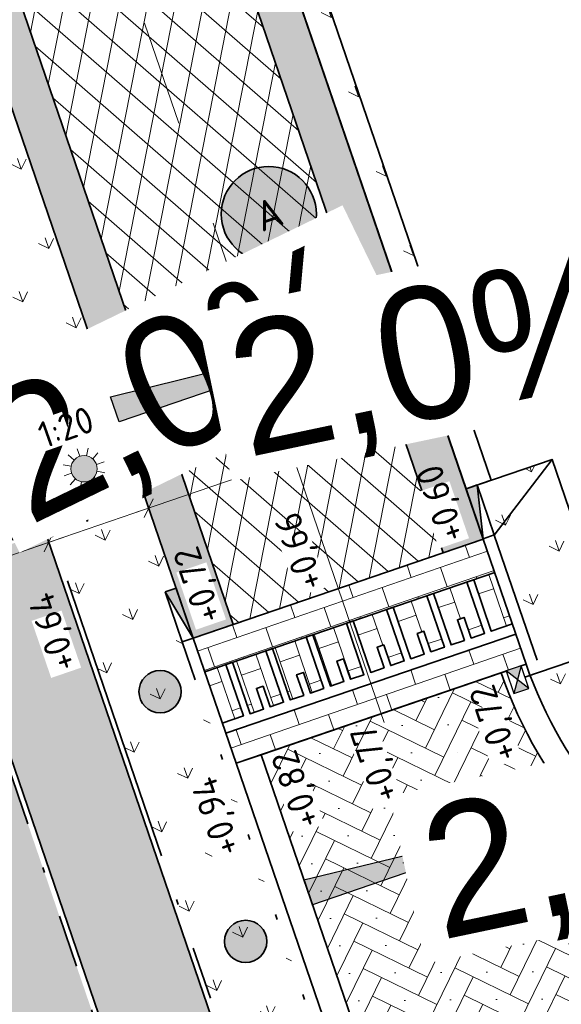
# Model space of a CAD drawing. Header units: metres. Extents: x 264779 to 275389, y 575281 to 580396.
# Tile 145 of 174: x 265520 to 265531, y 576968 to 576987. Entities that reach past the tile are written whole.
import ezdxf
from ezdxf.enums import TextEntityAlignment as Align

# ---------------------------------------------------------------- set-up
doc = ezdxf.new("R2018")
doc.units = ezdxf.units.M
doc.set_wipeout_variables(frame=1)
for name, pattern in [('AM-AS', [16, 10, -2, 2, -2]), ('B-WE-RI-HWA_HUISAANSLUITING_PVC_125-G', [10, 3.25, -0.75, 1.25, -0.75, 1.25, -0.75, 1.25, -0.75]), ('B-WE-VH-KANTOPSLUITING_OPSLUITBAND_[AFMETINGEN1]-G', [10, 5.5, -0.875, 0, -0.875, 1, -0.875, 0, -0.875]), ('B-WE-VH-KANTOPSLUITING_TROTTOIRBAND_RWS_[AFMETINGEN1]-G', [10, 2.5, -1.5, 0, -1.5, 0, -1.5, 0, -1.5, 0, -1.5])]:
    doc.linetypes.add(name, pattern=pattern)
for name, color, linetype, lineweight in [('B-WE-KL-ET_LS_OV_LICHTMAST-S', 252, 'Continuous', 15), ('N-WE-AM-AS-G', 10, 'AM-AS', 18), ('N-WE-GW-BERM-G', 90, 'Continuous', 35), ('N-WE-OG-TOPOGRAFIE-G', 7, 'Continuous', 35), ('N-WE-VH-GOOT_SBS-G', 40, 'Continuous', 35), ('N-WE-VH-KANTOPSLUITING_ELEMENT_EINDVERLOOPBAND_110-220x250-G', 40, 'Continuous', 35), ('N-WE-VH-KANTOPSLUITING_OPSLUITBAND_100x200-G', 60, 'B-WE-VH-KANTOPSLUITING_OPSLUITBAND_[AFMETINGEN1]-G', 35), ('N-WE-VH-KANTOPSLUITING_TROTTOIRBAND_RWS_110-220x250-G', 60, 'B-WE-VH-KANTOPSLUITING_TROTTOIRBAND_RWS_[AFMETINGEN1]-G', 35), ('N-WE-VH-VERHARDING_ASFALT-A', 40, 'Continuous', 18), ('N-WE-VH-VERHARDING_ASFALT-G', 40, 'Continuous', 35), ('N-WE-VH-VERHARDING_ASFALT_SLIJTLAAG-A', 40, 'Continuous', 18), ('N-WE-VH-VERHARDING_BETON-A', 254, 'Continuous', 18), ('N-WE-VH-VERHARDING_STRAATBAKSTEEN_DIKFORMAAT_KEPER-G', 40, 'Continuous', 35), ('N-WE-VH-VERHARDING_STRAATBAKSTEEN_WAALFORMAAT_HALF-G', 40, 'Continuous', 35), ('N-XX-AL-HOOGTELABEL-T25-M', 7, 'Continuous', 25), ('N-XX-AL-TOPOGRAFIE-G', 7, 'Continuous', 35), ('N-XX-AL-VERWIJZING-S', 7, 'Continuous', 25), ('X-XX-AL-AANPIJLING-T25', 7, 'Continuous', 25), ('X-XX-AL-VERKANTING_ÉÉN_OOR-S', 7, 'Continuous', 25)]:
    doc.layers.add(name, color=color, linetype=linetype, lineweight=lineweight)
for name, color, linetype, lineweight, true_color in [('B-WE-KL-TRACE-A', 9, 'Continuous', 13, 0x808080), ('N-GV-GR-GRAS_BERMKRUIDENMENGSEL-A', 7, 'Continuous', 18, 0x00a500), ('N-OI-RI-HWA_KOLKAANSLUITING_PVC_160-G', 150, 'B-WE-RI-HWA_HUISAANSLUITING_PVC_125-G', 35, 0x007fff), ('N-WE-RI-HWA_KOLK-S', 150, 'Continuous', 25, 0x007fff), ('N-WE-VH-VERHARDING_STRAATBAKSTEEN_DIKFORMAAT_HALF_ROOD-PAARS -A', 7, 'Continuous', 18, 0xa45729), ('N-WE-VH-VERHARDING_STRAATBAKSTEEN_DIKFORMAAT_KEPER-ROOD-PAARS-A', 7, 'Continuous', 18, 0xa45729), ('N-WE-VH-VERHARDING_STRAATBAKSTEEN_WAALFORMAAT_HALF_PAARS-BRUIN-A', 7, 'Continuous', 18, 0x66332b)]:
    doc.layers.add(name, color=color, linetype=linetype, lineweight=lineweight, true_color=true_color)
doc.layers.add('X-XX-AL-HULPLAAG-G', color=6, linetype='Continuous', lineweight=18, plot=False)
doc.styles.add('NLCS-ISO', font='NLCS-ISO.ttf')
doc.styles.add('NLCS-ISO-ANNOTATIVE-T25', font='NLCS-ISO.ttf', dxfattribs={"height": 2.5})
doc.styles.add('NLCS-ISO-M1000-T25', font='NLCS-ISO.ttf', dxfattribs={"height": 2.5})
doc.styles.get("Standard").update_dxf_attribs({"font": 'arial.ttf'})
doc.dimstyles.new('NLCS-ANNOTATIVE-T25-SCHRAP', dxfattribs={"dimtxt": 2.5, "dimasz": 1.4, "dimexe": 2, "dimexo": 2, "dimgap": 0.7, "dimtad": 1, "dimzin": 0, "dimtxsty": 'NLCS-ISO-ANNOTATIVE-T25', "dimblk": 'OBLIQUE', "dimcen": 2.5, "dimdle": 2, "dimclrd": 256, "dimclre": 256, "dimclrt": 256, "dimadec": 1, "dimazin": 0, "dimtfac": 1, "dimtofl": 0, "dimtmove": 1, "dimatfit": 0, "dimldrblk": 'OBLIQUE', "dimfxl": 2, "dimfxlon": 1, "dimtfillclr": 256, "dimtolj": 1, "dimtzin": 0, "dimlwd": 18, "dimlwe": 18, "dimarcsym": 0})
pattern_1 = [(109.0885258, (229379.4453, 679350.7839), (-1.011904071, 0.491604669), [0.2109375, -1.380052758]), (64.0885258, (229379.4453, 679350.7839), (-1.011904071, 0.491604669), [0.2109375, -0.9140625]), (154.0885258, (229379.4453, 679350.7839), (-0.491604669, -1.011904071), [0.2109375, -0.9140625])]
pattern_2 = [(109.04055237, (71072.9509, 116806.5882), (-0.930197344, 0.91073834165), [0.388125, -0.388125]), (199.040552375, (71072.95092, 116806.5882), (0.1266208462, -0.3668898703), [])]
pattern_3 = [(63.89148067, (53431.0888, 115509.4455), (-1.01020742, 0.4950817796), []), (63.89148067, (53431.1034, 115509.4029), (-0.50510371, 0.2475408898), [-0.16875, 0.225, -0.16875]), (63.89148067, (53431.118, 115509.3603), (-1.01020742, 0.4950817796), []), (153.89148067, (53431.0888, 115509.4455), (-0.4950817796, -1.01020742), []), (153.89148067, (53431.1034, 115509.4029), (-0.2475408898, -0.50510371), [-0.16875, 0.225, -0.16875]), (153.89148067, (53431.118, 115509.3603), (-0.4950817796, -1.01020742), [])]

# ---------------------------------------------------------------- blocks, each defined once
blk = doc.blocks.new('_Oblique')
at = {"color": 0, "linetype": 'ByBlock', "lineweight": -2}
blk.add_line((-0.5, -0.5), (0.5, 0.5), dxfattribs=at)
blk = doc.blocks.new('*D283')
at = {"layer": 'Defpoints', "color": 0, "transparency": 16777216}
for p in [(265521.039, 576976.943), (265521.039, 576976.943), (265523.774, 576975.128)]:
    blk.add_point(p, dxfattribs=at)
at = {"layer": 'X-XX-AL-AANPIJLING-T25', "lineweight": 18, "transparency": 16777216}
for p, q in [((265523.06, 576977.212), (265522.801, 576977.969)), ((265523.309, 576977.72), (265520.66, 576976.813)), ((265521.039, 576976.943), (265520.909, 576977.321))]:
    blk.add_line(p, q, dxfattribs=at)
at = {"layer": 'X-XX-AL-AANPIJLING-T25', "lineweight": 18, "transparency": 16777216, "xscale": 0.28, "yscale": 0.28, "zscale": 0.28}
for p, rotation in [((265522.931, 576977.59), 18.89148066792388), ((265521.039, 576976.943), 198.8914806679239)]:
    blk.add_blockref('_Oblique', p, dxfattribs=dict(at, rotation=rotation))
at = {"layer": 'X-XX-AL-AANPIJLING-T25', "transparency": 16777216, "insert": (265521.842, 576977.683), "char_height": 0.5, "attachment_point": 5, "rotation": 18.8915, "style": 'NLCS-ISO-ANNOTATIVE-T25', "bg_fill": 3, "box_fill_scale": 1.1, "bg_fill_color": 256, "bg_fill_true_color": 13158600, "bg_fill_transparency": 0}
blk.add_mtext('\\A1;2,00', dxfattribs=at)
blk = doc.blocks.new('*D284')
at = {"layer": 'Defpoints', "color": 0, "transparency": 16777216}
for p in [(265521.039, 576976.943), (265519.146, 576976.295), (265519.146, 576976.295)]:
    blk.add_point(p, dxfattribs=at)
at = {"layer": 'X-XX-AL-AANPIJLING-T25', "lineweight": 18, "transparency": 16777216}
for p, q in [((265521.039, 576976.943), (265520.909, 576977.321)), ((265521.417, 576977.072), (265518.768, 576976.166)), ((265519.146, 576976.295), (265519.017, 576976.674))]:
    blk.add_line(p, q, dxfattribs=at)
at = {"layer": 'X-XX-AL-AANPIJLING-T25', "lineweight": 18, "transparency": 16777216, "xscale": 0.28, "yscale": 0.28, "zscale": 0.28}
for p, rotation in [((265521.039, 576976.943), 18.89148066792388), ((265519.146, 576976.295), 198.8914806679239)]:
    blk.add_blockref('_Oblique', p, dxfattribs=dict(at, rotation=rotation))
at = {"layer": 'X-XX-AL-AANPIJLING-T25', "transparency": 16777216, "insert": (265519.95, 576977.035), "char_height": 0.5, "attachment_point": 5, "rotation": 18.8915, "style": 'NLCS-ISO-ANNOTATIVE-T25', "bg_fill": 3, "box_fill_scale": 1.1, "bg_fill_color": 256, "bg_fill_true_color": 13158600, "bg_fill_transparency": 0}
blk.add_mtext('\\A1;2,00', dxfattribs=at)
blk = doc.blocks.new('*D295')
at = {"layer": 'Defpoints', "color": 0, "transparency": 16777216}
for p in [(265522.931, 576977.59), (265529.261, 576977.006), (265523.774, 576975.128)]:
    blk.add_point(p, dxfattribs=at)
at = {"layer": 'X-XX-AL-AANPIJLING-T25', "lineweight": 18, "transparency": 16777216}
for p, q in [((265528.548, 576979.09), (265528.289, 576979.847)), ((265528.797, 576979.598), (265522.552, 576977.461)), ((265523.06, 576977.212), (265522.801, 576977.969))]:
    blk.add_line(p, q, dxfattribs=at)
at = {"layer": 'X-XX-AL-AANPIJLING-T25', "lineweight": 18, "transparency": 16777216, "xscale": 0.28, "yscale": 0.28, "zscale": 0.28}
for p, rotation in [((265528.418, 576979.468), 18.89148066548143), ((265522.931, 576977.59), 198.8914806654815)]:
    blk.add_blockref('_Oblique', p, dxfattribs=dict(at, rotation=rotation))
at = {"layer": 'X-XX-AL-AANPIJLING-T25', "transparency": 16777216, "insert": (265525.532, 576978.945), "char_height": 0.5, "attachment_point": 5, "rotation": 18.8915, "style": 'NLCS-ISO-ANNOTATIVE-T25', "bg_fill": 3, "box_fill_scale": 1.1, "bg_fill_color": 256, "bg_fill_true_color": 13158600, "bg_fill_transparency": 0}
blk.add_mtext('\\A1;5,80', dxfattribs=at)
blk = doc.blocks.new('*U181')
h = blk.add_hatch(color=256)
h.dxf.hatch_style = 1
h.paths.add_polyline_path([(0, 0.22), (1, 0), (1, 0.22)])
for p, q in [((1, 0), (0, 0.22)), ((0, 0), (0, 0.22)), ((0, 0.22), (1, 0.22)), ((1, 0.22), (1, 0)), ((1, 0), (0, 0))]:
    blk.add_line(p, q)
blk = doc.blocks.new('*U260')
blk.add_wipeout([(-1.125, 0.75), (1.125, 0.75), (1.125, -0.75), (-1.125, -0.75)])
h = blk.add_hatch(color=256)
h.dxf.hatch_style = 1
h.paths.add_polyline_path([(0, 0), (-1.125, 0.75), (-1.125, -0.75)])
h.paths.add_polyline_path([(1.125, -0.75), (1.125, 0.75), (0, 0)])
for p, q in [((-1.125, -0.75), (1.125, 0.75)), ((1.125, -0.75), (-1.125, 0.75))]:
    blk.add_line(p, q)
at = {"flags": 128}
blk.add_lwpolyline([(-1.125, -0.75), (1.125, -0.75), (1.125, 0.75), (-1.125, 0.75)], close=True, dxfattribs=at)
blk = doc.blocks.new('*U248')
h = blk.add_hatch(color=256)
h.dxf.hatch_style = 1
h.paths.add_polyline_path([(25.295, 8.656), (0, 0), (-0.809, 2.365)])
at = {"flags": 128}
blk.add_lwpolyline([(25.295, 8.656), (0, 0), (-0.809, 2.365), (25.295, 8.656)], dxfattribs=at)
at = {"lineweight": 30, "flags": 58}
blk.add_attdef('HELLING', text='', height=2.5, rotation=11.89148, dxfattribs=at).set_placement((9.531, 8.865), align=Align.TOP_LEFT)
blk = doc.blocks.new('*U245')
h = blk.add_hatch(color=256)
h.dxf.hatch_style = 1
h.paths.add_polyline_path([(-9.469, -3.217), (0, 0), (-0.804, 2.367)])
at = {"flags": 128}
blk.add_lwpolyline([(-9.469, -3.217), (0, 0), (-0.804, 2.367), (-9.469, -3.217)], dxfattribs=at)
at = {"lineweight": 30, "flags": 35}
blk.add_attdef('HELLING', text='', height=2.5, rotation=25.76396, dxfattribs=at).set_placement((-4.537, 4.614), align=Align.TOP_RIGHT)
blk = doc.blocks.new('*U246')
h = blk.add_hatch(color=256)
h.dxf.hatch_style = 1
h.paths.add_polyline_path([(27.438, 9.39), (0, 0), (-0.809, 2.365)])
at = {"flags": 128}
blk.add_lwpolyline([(27.438, 9.39), (0, 0), (-0.809, 2.365), (27.438, 9.39)], dxfattribs=at)
at = {"lineweight": 30, "flags": 58}
blk.add_attdef('HELLING', text='', height=2.5, rotation=11.89148, dxfattribs=at).set_placement((9.531, 8.865), align=Align.TOP_LEFT)
blk = doc.blocks.new('SAL-VERWIJZING_VERHARDINGAANDUIDING-SO')
at = {"true_color": 0xffffff}
h = blk.add_hatch(color=7, dxfattribs=at)
edge = h.paths.add_edge_path()
edge.add_arc((0, 0), 4, 0, 360)
at = {"linetype": 'Continuous', "lineweight": 35}
blk.add_circle((0, 0), 4, dxfattribs=at)
at = {"color": 250, "lineweight": 25, "style": 'NLCS-ISO'}
blk.add_attdef('NR', text='', height=2.5, dxfattribs=at).set_placement((0, 0), align=Align.MIDDLE_CENTER)
blk = doc.blocks.new('N-SKL-ET_LS_OV_LICHTMAST_TYPE6-SO')
h = blk.add_hatch(color=255)
h.dxf.hatch_style = 1
h.paths.add_polyline_path([(-1.25, 0, 1), (1.25, 0, 1)])
at = {"flags": 128}
for points in [[(0, 1.25), (0, 2)], [(-1.083, 0.625), (-1.732, 1)], [(-0.625, 1.083), (-1, 1.732)], [(0.625, 1.083), (1, 1.732)], [(1.083, 0.625), (1.732, 1)], [(-1.25, 0), (-2, 0)], [(2, 0), (1.25, 0)], [(-1.732, -1), (-1.083, -0.625)], [(1.732, -1), (1.083, -0.625)], [(-1, -1.732), (-0.625, -1.083)], [(0, -2), (0, -1.25)], [(1, -1.732), (0.625, -1.083)]]:
    blk.add_lwpolyline(points, dxfattribs=at)
blk.add_circle((0, 0), 1.25)
at = {"lineweight": 30, "flags": 104}
blk.add_attdef('01', text='', height=1.8, dxfattribs=at).set_placement((2.706, 1.092), align=Align.TOP_LEFT)

msp = doc.modelspace()

# ---------------------------------------------------------------- hatches: boundary and pattern name
at = {"layer": 'B-WE-KL-TRACE-A'}
h = msp.add_hatch(dxfattribs=at)
h.set_pattern_fill('DOTS', color=256, scale=0.5)
h.set_pattern_definition([(0, (265713.50372, 576754.34745), (0.079375, 0.15875), [0, -0.15875])])
h.paths.add_polyline_path([(265257.497, 576901.576), (265280.092, 576836.285), (265298.31, 576783.268), (265291.791, 576781.392), (265239.384, 576934.357), (265222.655, 576983.209), (265230.7, 576979.939), (265245.297, 576937.421), (265245.427, 576937.04)])
h.paths.add_polyline_path([(265223.141, 576984.793), (265219.917, 576993.606), (265211.971, 577028.584), (265210.547, 577042.097), (265222.786, 577002.989), (265229.989, 576982.009)])
h.paths.add_polyline_path([(265207.488, 577055.376), (265208.876, 577042.208), (265202.774, 577069.069)])
h.paths.add_polyline_path([(265194.59, 577097.909), (265209.11, 577055.736), (265209.669, 577050.426), (265224.354, 577003.504), (265246.856, 576937.963), (265259.058, 576902.111), (265281.655, 576836.813), (265331.28, 576692.401), (265402.247, 576711.023), (265417.831, 576715.057), (265434.246, 576719.393), (265450.777, 576723.65), (265466.98, 576727.876), (265483.558, 576732.243), (265517.748, 576741.103), (265533.987, 576745.376), (265551.26, 576749.845), (265566.674, 576753.911), (265582.241, 576757.871), (265589.311, 576759.685), (265591.043, 576760.329), (265486.412, 577064.17), (265488.303, 577064.821), (265593.602, 576759.04), (265591.727, 576758.343), (265591.58, 576758.769), (265589.803, 576758.108), (265582.65, 576756.272), (265567.088, 576752.314), (265551.677, 576748.248), (265534.403, 576743.779), (265518.165, 576739.506), (265483.975, 576730.646), (265467.398, 576726.28), (265451.191, 576722.053), (265434.662, 576717.796), (265418.248, 576713.46), (265402.664, 576709.426), (265330.216, 576690.416), (265298.846, 576781.706), (265290.739, 576779.372), (265237.824, 576933.823), (265212.508, 577007.744), (265210.34, 577028.314), (265197.8, 577083.516), (265193.03, 577097.371)])
at = {"layer": 'N-GV-GR-GRAS_BERMKRUIDENMENGSEL-A'}
h = msp.add_hatch(dxfattribs=at)
h.set_pattern_fill('AGR-KRUIDEN', color=256, scale=0.5625, pattern_type=2)
h.set_pattern_definition(pattern_1)
edge = h.paths.add_edge_path()
edge.add_line((265544.192, 576895.666), (265546.356, 576896.476))
edge.add_line((265546.356, 576896.476), (265508.74, 577006.395))
edge.add_line((265508.74, 577006.395), (265502.494, 577024.584))
edge.add_line((265502.494, 577024.584), (265501.502, 577024.714))
edge.add_arc((265500.991, 577016.9), 7.83, 86.2552, 97.004)
edge.add_line((265500.036, 577024.672), (265499.053, 577024.486))
edge.add_line((265499.053, 577024.486), (265499.122, 577024.136))
edge.add_line((265499.122, 577024.136), (265499.682, 577022.506))
edge.add_line((265499.682, 577022.506), (265496.419, 577021.386))
edge.add_line((265496.419, 577021.386), (265497.88, 577017.13))
edge.add_line((265497.88, 577017.13), (265499.544, 577012.439))
edge.add_line((265499.544, 577012.439), (265501.088, 577012.255))
edge.add_line((265501.088, 577012.255), (265540.334, 576897.439))
edge.add_line((265540.334, 576897.439), (265543.159, 576898.476))
edge.add_line((265543.159, 576898.476), (265544.192, 576895.666))
edge = h.paths.add_edge_path()
edge.add_line((265546.66, 576895.587), (265544.512, 576894.792))
edge.add_line((265544.512, 576894.792), (265545.439, 576892.27))
edge.add_line((265545.439, 576892.27), (265542.476, 576891.172))
edge.add_line((265542.476, 576891.172), (265587.997, 576757.999))
edge.add_line((265587.997, 576757.999), (265589.325, 576758.45))
edge.add_line((265589.325, 576758.45), (265589.374, 576758.308))
edge.add_arc((265586.801, 576765.883), 8, 288.7583, 298.8426)
edge.add_line((265590.66, 576758.875), (265589.455, 576762.422))
edge.add_line((265589.455, 576762.422), (265590.43, 576767.326))
edge.add_line((265590.43, 576767.326), (265573.686, 576816.611))
edge.add_line((265573.686, 576816.611), (265546.66, 576895.587))
h = msp.add_hatch(dxfattribs=at)
h.set_pattern_fill('AGR-KRUIDEN', color=256, scale=0.5625, pattern_type=2)
h.set_pattern_definition(pattern_1)
edge = h.paths.add_edge_path()
edge.add_line((265525.933, 576962.949), (265527.523, 576963.492))
edge.add_line((265527.523, 576963.492), (265523.242, 576976.003))
edge.add_line((265523.242, 576976.003), (265523.45, 576976.074))
edge.add_line((265523.45, 576976.074), (265512.619, 577007.724))
edge.add_line((265512.619, 577007.724), (265509.696, 577016.235))
edge.add_line((265509.696, 577016.235), (265509.488, 577016.163))
edge.add_line((265509.488, 577016.163), (265508.35, 577019.478))
edge.add_arc((265500.992, 577016.951), 7.78, 18.9534, 49.9498)
edge.add_line((265505.998, 577022.906), (265505.192, 577023.499))
edge.add_line((265505.192, 577023.499), (265510.821, 577007.108))
edge.add_line((265510.821, 577007.108), (265525.933, 576962.949))
h = msp.add_hatch(dxfattribs=at)
h.set_pattern_fill('AGR-KRUIDEN', color=256, scale=0.5625, pattern_type=2)
h.set_pattern_definition([(109.0885258, (229332.19456, 679334.4325), (-1.011904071, 0.491604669), [0.2109375, -1.380052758]), (64.0885258, (229332.1946, 679334.4325), (-1.011904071, 0.491604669), [0.2109375, -0.9140625]), (154.0885258, (229332.1946, 679334.4325), (-0.491604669, -1.011904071), [0.2109375, -0.9140625])])
h.paths.add_polyline_path([(265518.578, 577009.767), (265515.654, 577018.281), (265515.182, 577018.119), (265518.105, 577009.605), (265528.935, 576977.958), (265529.408, 576978.12)])
h = msp.add_hatch(dxfattribs=at)
h.set_pattern_fill('AGR-KRUIDEN', color=256, scale=0.5625, pattern_type=2)
h.set_pattern_definition([(109.0885258, (229273.9467, 679383.4868), (-1.011904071, 0.491604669), [0.2109375, -1.380052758]), (64.0885258, (229273.9467, 679383.4868), (-1.011904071, 0.491604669), [0.2109375, -0.9140625]), (154.0885258, (229273.9467, 679383.4868), (-0.491604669, -1.011904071), [0.2109375, -0.9140625])])
h.paths.add_polyline_path([(265540.206, 576969.882), (265541.15, 576970.212), (265540.656, 576971.628), (265539.711, 576971.298, -0.41605), (265531.699, 576975.194), (265530.563, 576978.515), (265529.143, 576978.03), (265529.467, 576977.083), (265530.28, 576974.708, 0.41605)])
at = {"layer": 'N-WE-VH-VERHARDING_ASFALT-A'}
h = msp.add_hatch(dxfattribs=at)
h.set_pattern_fill('AVH-ASFALT', color=256, scale=2.5875, angle=359.803, style=0, pattern_type=2)
h.set_pattern_definition([(78.89148067, (53431.1034, 115509.4029), (-0.50780413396, 0.0997056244), []), (138.89148067, (53431.1034, 115509.4029), (-0.3402496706, -0.38991846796), [])])
h.paths.add_polyline_path([(265514.1, 577018.805), (265510.128, 577017.441), (265513.375, 577007.984), (265524.53, 576975.387), (265528.504, 576976.747), (265517.348, 577009.346)])
at = {"layer": 'N-WE-VH-VERHARDING_ASFALT_SLIJTLAAG-A'}
h = msp.add_hatch(dxfattribs=at)
h.set_pattern_fill('AVH-OVERIG_01', color=256, scale=1.125, angle=359.803, style=0, pattern_type=2)
h.set_pattern_definition(pattern_3)
h.paths.add_polyline_path([(265514.857, 577019.065), (265514.1, 577018.805), (265517.348, 577009.346), (265528.504, 576976.747), (265529.261, 576977.006), (265518.105, 577009.605)])
h = msp.add_hatch(dxfattribs=at)
h.set_pattern_fill('AVH-OVERIG_01', color=256, scale=1.125, angle=359.803, style=0, pattern_type=2)
h.set_pattern_definition(pattern_3)
h.paths.add_polyline_path([(265510.128, 577017.441), (265509.371, 577017.181), (265512.619, 577007.724), (265523.774, 576975.128), (265524.53, 576975.387), (265513.375, 577007.984)])
at = {"layer": 'N-WE-VH-VERHARDING_BETON-A'}
h = msp.add_hatch(color=256, dxfattribs=at)
h.dxf.hatch_style = 1
edge = h.paths.add_edge_path()
edge.add_arc((265523.147, 576974.116), 0.4, 0, 360)
h = msp.add_hatch(color=256, dxfattribs=at)
h.dxf.hatch_style = 1
edge = h.paths.add_edge_path()
edge.add_arc((265524.766, 576969.386), 0.4, 0, 360)
at = {"layer": 'N-WE-VH-VERHARDING_STRAATBAKSTEEN_DIKFORMAAT_HALF_ROOD-PAARS -A'}
h = msp.add_hatch(dxfattribs=at)
h.set_pattern_fill('AVH-BSS_DIKFORMAAT_HALFST', color=256, scale=28.125, angle=89.952, pattern_type=2)
h.set_pattern_definition(pattern_2)
h.paths.add_polyline_path([(265529.478, 576976.372), (265529.261, 576977.006), (265523.774, 576975.128), (265523.99, 576974.494)])
h = msp.add_hatch(dxfattribs=at)
h.set_pattern_fill('AVH-BSS_DIKFORMAAT_HALFST', color=256, scale=28.125, angle=359.803, pattern_type=2)
h.set_pattern_definition([(18.89148067, (71072.9509, 116806.5882), (0.91315543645, 0.9278246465), [0.388125, -0.388125]), (108.89148067, (71072.95092, 116806.5882), (-0.36721806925, -0.12566584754), [])])
h.paths.add_polyline_path([(265528.953, 576976.192), (265528.319, 576975.975), (265528.653, 576975.001), (265528.906, 576975.087), (265528.773, 576975.477), (265528.899, 576975.521), (265529.033, 576975.131), (265529.286, 576975.218)])
h.paths.add_polyline_path([(265528.192, 576975.932), (265527.558, 576975.715), (265527.892, 576974.74), (265528.145, 576974.827), (265528.012, 576975.217), (265528.139, 576975.26), (265528.272, 576974.871), (265528.526, 576974.957)])
h.paths.add_polyline_path([(265527.432, 576975.672), (265526.798, 576975.455), (265527.131, 576974.48), (265527.385, 576974.567), (265527.251, 576974.957), (265527.378, 576975), (265527.511, 576974.61), (265527.765, 576974.697)])
h.paths.add_polyline_path([(265526.671, 576975.411), (265526.037, 576975.194), (265526.37, 576974.22), (265526.624, 576974.307), (265526.491, 576974.696), (265526.617, 576974.74), (265526.751, 576974.35), (265527.004, 576974.437)])
h.paths.add_polyline_path([(265525.91, 576975.151), (265525.276, 576974.934), (265525.61, 576973.959), (265525.863, 576974.046), (265525.73, 576974.436), (265525.857, 576974.479), (265525.99, 576974.09), (265526.244, 576974.176)])
h.paths.add_polyline_path([(265525.149, 576974.891), (265524.516, 576974.674), (265524.849, 576973.699), (265525.103, 576973.786), (265524.969, 576974.176), (265525.096, 576974.219), (265525.229, 576973.829), (265525.483, 576973.916)])
h.paths.add_polyline_path([(265524.389, 576974.63), (265523.99, 576974.494), (265524.324, 576973.519), (265524.722, 576973.656)])
h.paths.add_polyline_path([(265529.478, 576976.372), (265529.08, 576976.236), (265529.413, 576975.261), (265529.812, 576975.397)])
h = msp.add_hatch(dxfattribs=at)
h.set_pattern_fill('AVH-BSS_DIKFORMAAT_HALFST', color=256, scale=28.125, angle=89.952, pattern_type=2)
h.set_pattern_definition(pattern_2)
h.paths.add_polyline_path([(265529.877, 576975.207), (265524.389, 576973.329), (265524.584, 576972.759), (265525.057, 576972.921), (265529.599, 576974.475), (265530.072, 576974.637)])
at = {"layer": 'N-WE-VH-VERHARDING_STRAATBAKSTEEN_DIKFORMAAT_KEPER-ROOD-PAARS-A'}
h = msp.add_hatch(dxfattribs=at)
h.set_pattern_fill('AVH-SBS_DIKFORMAAT_KEPER', color=256, scale=28.125, angle=224.86, pattern_type=2)
h.set_pattern_definition([(243.94852576, (71081.12664, 116682.96285), (0.1782353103, -0.51914757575), [1.5525, -0.77625]), (153.94852576, (71082.1727, 116682.45148), (0.1782353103, -0.51914757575), [1.5525, -0.77625]), (243.94852576, (71080.87485, 116682.0059), (0.1782353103, -0.51914757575), [0, -2.32875]), (243.94852576, (71081.56445, 116682.5328), (0.1782353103, -0.51914757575), [0, -2.32875])])
edge = h.paths.add_edge_path()
edge.add_line((265532.019, 576952.578), (265536.56, 576954.132))
edge.add_arc((265544.602, 576956.885), 8.5, 154.071, 198.8915, ccw=False)
edge.add_line((265536.958, 576960.601), (265530.831, 576963.462))
edge.add_line((265530.831, 576963.462), (265533.924, 576969.582))
edge.add_arc((265537.641, 576977.227), 8.5, 198.8915, 244.071, ccw=False)
edge.add_line((265529.599, 576974.475), (265525.057, 576972.921))
edge.add_line((265525.057, 576972.921), (265532.019, 576952.578))
at = {"layer": 'N-WE-VH-VERHARDING_STRAATBAKSTEEN_WAALFORMAAT_HALF_PAARS-BRUIN-A'}
h = msp.add_hatch(dxfattribs=at)
h.set_pattern_fill('AVH-SBS_WAALFORMAAT_HALFST', color=256, scale=28.125, angle=359.8649, style=0, pattern_type=2)
h.set_pattern_definition([(18.95339914, (53431.10338, 115509.40288), (-0.09134972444, 0.2660014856), []), (108.95339914, (53432.1674, 115509.7683), (-1.0640059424, -0.3653988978), [0.28125, -0.28125]), (108.95339914, (53431.544, 115509.8516), (-1.0640059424, -0.3653988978), [0.28125, -0.28125]), (18.95339914, (53431.5897, 115509.7186), (-0.1826994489, 0.5320029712), [0, -1.125, 0, 0, 0]), (18.95339914, (53432.03036, 115510.1673), (-0.1826994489, 0.5320029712), [0, -1.125, 0, 0, 0])])
edge = h.paths.add_edge_path()
edge.add_line((265573.781, 576816.644), (265590.533, 576767.333))
edge.add_line((265590.533, 576767.333), (265592.599, 576767.469))
edge.add_line((265592.599, 576767.469), (265575.674, 576817.289))
edge.add_line((265575.674, 576817.289), (265526.519, 576960.929))
edge.add_line((265526.519, 576960.929), (265525.817, 576962.981))
edge.add_line((265525.817, 576962.981), (265510.727, 577007.076))
edge.add_line((265510.727, 577007.076), (265505.058, 577023.583))
edge.add_arc((265500.992, 577016.951), 7.78, 58.4908, 78.0135)
edge.add_line((265502.607, 577024.561), (265508.835, 577006.427))
edge.add_line((265508.835, 577006.427), (265573.781, 576816.644))

# ---------------------------------------------------------------- linework, layer by layer
at = {"layer": 'N-WE-AM-AS-G', "flags": 128}
msp.add_lwpolyline([(265487.798, 577088.927), (265515.362, 577008.665), (265580.312, 576818.87), (265621.801, 576696.744, 0.161993), (265640.874, 576671.586, -0.161362), (265659.907, 576646.545), (265678.877, 576591.153)], format="xyb", dxfattribs=at)
at = {"layer": 'N-WE-GW-BERM-G', "flags": 128}
msp.add_lwpolyline([(265518.578, 577009.767), (265515.654, 577018.281), (265515.182, 577018.119), (265518.105, 577009.605), (265528.935, 576977.958), (265529.408, 576978.12)], close=True, dxfattribs=at)
msp.add_lwpolyline([(265528.935, 576977.958), (265530.563, 576978.515), (265531.699, 576975.194, 0.41605), (265539.711, 576971.298), (265540.656, 576971.628), (265541.15, 576970.212)], format="xyb", dxfattribs=at)
msp.add_lwpolyline([(265529.469, 576977.077), (265530.563, 576978.515)], dxfattribs=at)
at = {"layer": 'N-WE-OG-TOPOGRAFIE-G', "ltscale": 0.1, "flags": 128}
msp.add_lwpolyline([(265524.584, 576972.759), (265523.774, 576975.128), (265529.261, 576977.006), (265530.072, 576974.637)], close=True, dxfattribs=at)
for points in [[(265529.478, 576976.372), (265523.99, 576974.494)], [(265529.812, 576975.397), (265529.413, 576975.261), (265529.08, 576976.236), (265528.953, 576976.192), (265529.286, 576975.218), (265529.033, 576975.131), (265528.899, 576975.521), (265528.773, 576975.477), (265528.906, 576975.087), (265528.653, 576975.001), (265528.319, 576975.975), (265528.192, 576975.932), (265528.526, 576974.957), (265528.272, 576974.871), (265528.139, 576975.26), (265528.012, 576975.217), (265528.145, 576974.827), (265527.892, 576974.74), (265527.558, 576975.715), (265527.432, 576975.672), (265527.765, 576974.697), (265527.511, 576974.61), (265527.378, 576975), (265527.251, 576974.957), (265527.385, 576974.567), (265527.131, 576974.48), (265526.798, 576975.455), (265526.671, 576975.411), (265527.004, 576974.437), (265526.751, 576974.35), (265526.617, 576974.74), (265526.491, 576974.696), (265526.624, 576974.307), (265526.37, 576974.22), (265526.037, 576975.194), (265525.91, 576975.151), (265526.244, 576974.176), (265525.99, 576974.09), (265525.857, 576974.479), (265525.73, 576974.436), (265525.863, 576974.046), (265525.61, 576973.959), (265525.276, 576974.934), (265525.149, 576974.891), (265525.483, 576973.916), (265525.229, 576973.829), (265525.096, 576974.219), (265524.969, 576974.176), (265525.103, 576973.786), (265524.849, 576973.699), (265524.516, 576974.674), (265524.389, 576974.63), (265524.722, 576973.656), (265524.324, 576973.519)], [(265524.389, 576973.329), (265529.877, 576975.207)]]:
    msp.add_lwpolyline(points, dxfattribs=at)
at = {"layer": 'N-WE-VH-GOOT_SBS-G', "flags": 128}
msp.add_lwpolyline([(265525.057, 576972.921), (265524.584, 576972.759), (265531.546, 576952.416), (265532.019, 576952.578)], close=True, dxfattribs=at)
at = {"layer": 'N-WE-VH-KANTOPSLUITING_TROTTOIRBAND_RWS_110-220x250-G', "ltscale": 0.99999, "flags": 128}
msp.add_lwpolyline([(265529.469, 576977.077), (265530.28, 576974.708, 0.41605), (265540.206, 576969.882)], format="xyb", dxfattribs=at)
msp.add_lwpolyline([(265527.177, 576964.503), (265523.565, 576975.057)], dxfattribs=at)
at = {"layer": 'N-WE-VH-VERHARDING_ASFALT-G', "flags": 128}
for points in [[(265514.1, 577018.805), (265517.348, 577009.346), (265528.504, 576976.747), (265529.261, 576977.006), (265518.105, 577009.605), (265514.857, 577019.065)], [(265510.128, 577017.441), (265513.375, 577007.984), (265524.53, 576975.387), (265528.504, 576976.747), (265517.348, 577009.346), (265514.1, 577018.805)], [(265509.371, 577017.181), (265512.619, 577007.724), (265523.774, 576975.128), (265524.53, 576975.387), (265513.375, 577007.984), (265510.128, 577017.441)]]:
    msp.add_lwpolyline(points, close=True, dxfattribs=at)
msp.add_lwpolyline([(265530.072, 576974.637), (265529.599, 576974.475, 0.41605), (265540.443, 576969.202), (265540.915, 576969.367), (265540.751, 576969.839), (265540.279, 576969.674, -0.41605)], format="xyb", close=True, dxfattribs=at)
at = {"layer": 'N-WE-VH-VERHARDING_STRAATBAKSTEEN_DIKFORMAAT_KEPER-G', "flags": 128}
msp.add_lwpolyline([(265529.599, 576974.475), (265525.057, 576972.921), (265532.019, 576952.578), (265536.56, 576954.132, -0.412379), (265541.8, 576964.909), (265542.399, 576965.119), (265540.915, 576969.367), (265540.443, 576969.202, -0.41605)], format="xyb", close=True, dxfattribs=at)
at = {"layer": 'N-WE-VH-VERHARDING_STRAATBAKSTEEN_WAALFORMAAT_HALF-G', "flags": 128}
for points in [[(265590.677, 576759.137), (265589.559, 576762.429), (265590.533, 576767.333), (265573.781, 576816.644), (265508.835, 577006.427), (265502.607, 577024.561)], [(265527.555, 576963.398), (265525.871, 576962.822), (265510.727, 577007.076), (265505.058, 577023.583)]]:
    msp.add_lwpolyline(points, dxfattribs=at)
at = {"layer": 'N-XX-AL-TOPOGRAFIE-G', "ltscale": 0.99999}
for centre in [(265523.147, 576974.116), (265524.766, 576969.386)]:
    msp.add_circle(centre, 0.4, dxfattribs=at)
at = {"layer": 'X-XX-AL-HULPLAAG-G', "flags": 128}
msp.add_lwpolyline([(265523.632, 576975.079), (265523.774, 576975.128)], dxfattribs=at)

# ---------------------------------------------------------------- block references
at = {"layer": 'N-XX-AL-VERWIJZING-S'}
ref = msp.add_blockref('SAL-VERWIJZING_VERHARDINGAANDUIDING-SO', (265525.203, 576983.16), dxfattribs=dict(at, xscale=0.2250000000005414, yscale=0.2250000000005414, zscale=0.4500000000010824, rotation=19.0885257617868))
ref.add_attrib('NR', 'A', dxfattribs={"layer": '0', "color": 250, "height": 0.563, "rotation": 19.0885, "style": 'NLCS-ISO'}).set_placement((265525.203, 576983.16), align=Align.MIDDLE_CENTER)
at = {"layer": 'X-XX-AL-VERKANTING_ÉÉN_OOR-S'}
ref = msp.add_blockref('*U248', (265526.029, 576970.082), dxfattribs=dict(at, xscale=0.2, yscale=0.2, zscale=0.2))
lines = msp.add_mtext('2,0%', dxfattribs={"layer": '0', "insert": (265527.935, 576971.855), "char_height": 2.5, "attachment_point": 1, "rotation": 11.8915, "bg_fill": 3, "box_fill_scale": 1.15, "bg_fill_color": 256, "bg_fill_transparency": 0})
ref.add_attrib('HELLING', '', (265527.935, 576971.855)).embed_mtext(lines)

# ---------------------------------------------------------------- next in the draw order: block references
at = {"layer": 'N-WE-RI-HWA_KOLK-S', "xscale": 0.2, "yscale": 0.2, "zscale": 0.2, "rotation": 108.8914807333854}
msp.add_blockref('*U260', (265529.908, 576974.343), dxfattribs=at)

# ---------------------------------------------------------------- next in the draw order: dimensions: what is measured, and where the dimension line sits
at = {"layer": 'X-XX-AL-AANPIJLING-T25'}
dim = msp.add_linear_dim(base=(265521.039, 576976.943), p1=(265523.774, 576975.128), p2=(265521.039, 576976.943), angle=18.8915, dimstyle='NLCS-ANNOTATIVE-T25-SCHRAP', override={"dimtfill": 1}, dxfattribs=at)
dim.commit()
dim.dimension.update_dxf_attribs({"geometry": '*D283', "text_midpoint": (265521.842, 576977.683)})

# ---------------------------------------------------------------- next in the draw order: linework, layer by layer
at = {"layer": 'N-OI-RI-HWA_KOLKAANSLUITING_PVC_160-G', "flags": 128}
msp.add_lwpolyline([(265530.05, 576974.391), (265536.673, 576976.658)], dxfattribs=at)

# ---------------------------------------------------------------- next in the draw order: dimensions: what is measured, and where the dimension line sits
at = {"layer": 'X-XX-AL-AANPIJLING-T25'}
dim = msp.add_aligned_dim(p1=(265529.261, 576977.006), p2=(265523.774, 576975.128), distance=-2.603, dimstyle='NLCS-ANNOTATIVE-T25-SCHRAP', override={"dimtfill": 1}, dxfattribs=at)
dim.commit()
dim.dimension.update_dxf_attribs({"geometry": '*D295', "text_midpoint": (265525.532, 576978.945)})
dim = msp.add_linear_dim(base=(265519.146, 576976.295), p1=(265521.039, 576976.943), p2=(265519.146, 576976.295), angle=18.8915, dimstyle='NLCS-ANNOTATIVE-T25-SCHRAP', override={"dimtfill": 1}, dxfattribs=at)
dim.commit()
dim.dimension.update_dxf_attribs({"geometry": '*D284', "text_midpoint": (265519.95, 576977.035)})

# ---------------------------------------------------------------- next in the draw order: linework, layer by layer
at = {"layer": 'N-WE-VH-KANTOPSLUITING_OPSLUITBAND_100x200-G', "flags": 128}
for points in [[(265590.588, 576759.087), (265589.455, 576762.422), (265590.43, 576767.326), (265573.686, 576816.611), (265508.74, 577006.395), (265502.494, 577024.584)], [(265527.523, 576963.492), (265525.933, 576962.949), (265510.821, 577007.108), (265505.192, 577023.499)]]:
    msp.add_lwpolyline(points, dxfattribs=at)

# ---------------------------------------------------------------- next in the draw order: block references
at = {"layer": 'N-WE-VH-KANTOPSLUITING_ELEMENT_EINDVERLOOPBAND_110-220x250-G', "xscale": -1, "yscale": -1, "zscale": -1, "rotation": 288.8914806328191}
msp.add_blockref('*U181', (265529.467, 576977.083), dxfattribs=at)
at = {"layer": 'N-WE-VH-KANTOPSLUITING_ELEMENT_EINDVERLOOPBAND_110-220x250-G', "yscale": -1, "zscale": -1, "rotation": 108.8914806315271}
msp.add_blockref('*U181', (265523.565, 576975.057), dxfattribs=at)
at = {"layer": 'X-XX-AL-VERKANTING_ÉÉN_OOR-S'}
ref = msp.add_blockref('*U245', (265520.48, 576978.576), dxfattribs=dict(at, xscale=0.1999999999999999, yscale=0.1999999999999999, zscale=0.1999999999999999, rotation=0.1275231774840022))
lines = msp.add_mtext('2,0%', dxfattribs={"layer": '0', "insert": (265519.57, 576979.497), "char_height": 2.5, "attachment_point": 1, "rotation": 25.8915, "bg_fill": 3, "box_fill_scale": 1.15, "bg_fill_color": 256, "bg_fill_transparency": 0})
ref.add_attrib('HELLING', '', (265519.57, 576979.497)).embed_mtext(lines)
ref = msp.add_blockref('*U246', (265522.372, 576979.223), dxfattribs=dict(at, xscale=0.2, yscale=0.2, zscale=0.2))
lines = msp.add_mtext('2,0%', dxfattribs={"layer": '0', "insert": (265524.278, 576980.996), "char_height": 2.5, "attachment_point": 1, "rotation": 11.8915, "bg_fill": 3, "box_fill_scale": 1.15, "bg_fill_color": 256, "bg_fill_transparency": 0})
ref.add_attrib('HELLING', '', (265524.278, 576980.996)).embed_mtext(lines)

# ---------------------------------------------------------------- next in the draw order: texts
at = {"layer": 'N-XX-AL-HOOGTELABEL-T25-M', "char_height": 0.5, "style": 'NLCS-ISO-M1000-T25', "bg_fill": 3, "box_fill_scale": 1.1, "bg_fill_color": 256, "bg_fill_transparency": 0}
for s, insert, width, attachment_point, rotation in [('1:20', (265520.954, 576978.714), 0.5, 7, 19.5021), ('+0,60', (265528.455, 576976.889), 1.04288, 1, 108.9534), ('+0,66', (265525.778, 576975.974), 1.04288, 1, 108.9534), ('+0,72', (265523.857, 576975.352), 1.04288, 1, 108.9534), ('+0,64', (265521.117, 576974.439), 1.04288, 1, 108.9534), ('+0,72', (265529.458, 576972.733), 1.04288, 1, 108.9534), ('+0,77', (265527.204, 576971.961), 1.04288, 1, 108.9534), ('+0,82', (265525.721, 576971.469), 1.04288, 1, 108.9534), ('+0,94', (265524.204, 576970.945), 1.04288, 1, 108.9534)]:
    msp.add_mtext(s, dxfattribs=dict(at, insert=insert, width=width, attachment_point=attachment_point, rotation=rotation))

# ---------------------------------------------------------------- next in the draw order: block references
at = {"layer": 'B-WE-KL-ET_LS_OV_LICHTMAST-S', "xscale": 0.2000000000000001, "yscale": 0.2000000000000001, "zscale": 0.2000000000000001, "rotation": 19.0885257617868}
msp.add_blockref('N-SKL-ET_LS_OV_LICHTMAST_TYPE6-SO', (265521.707, 576978.336), dxfattribs=at)

doc.saveas('drawing.dxf')
